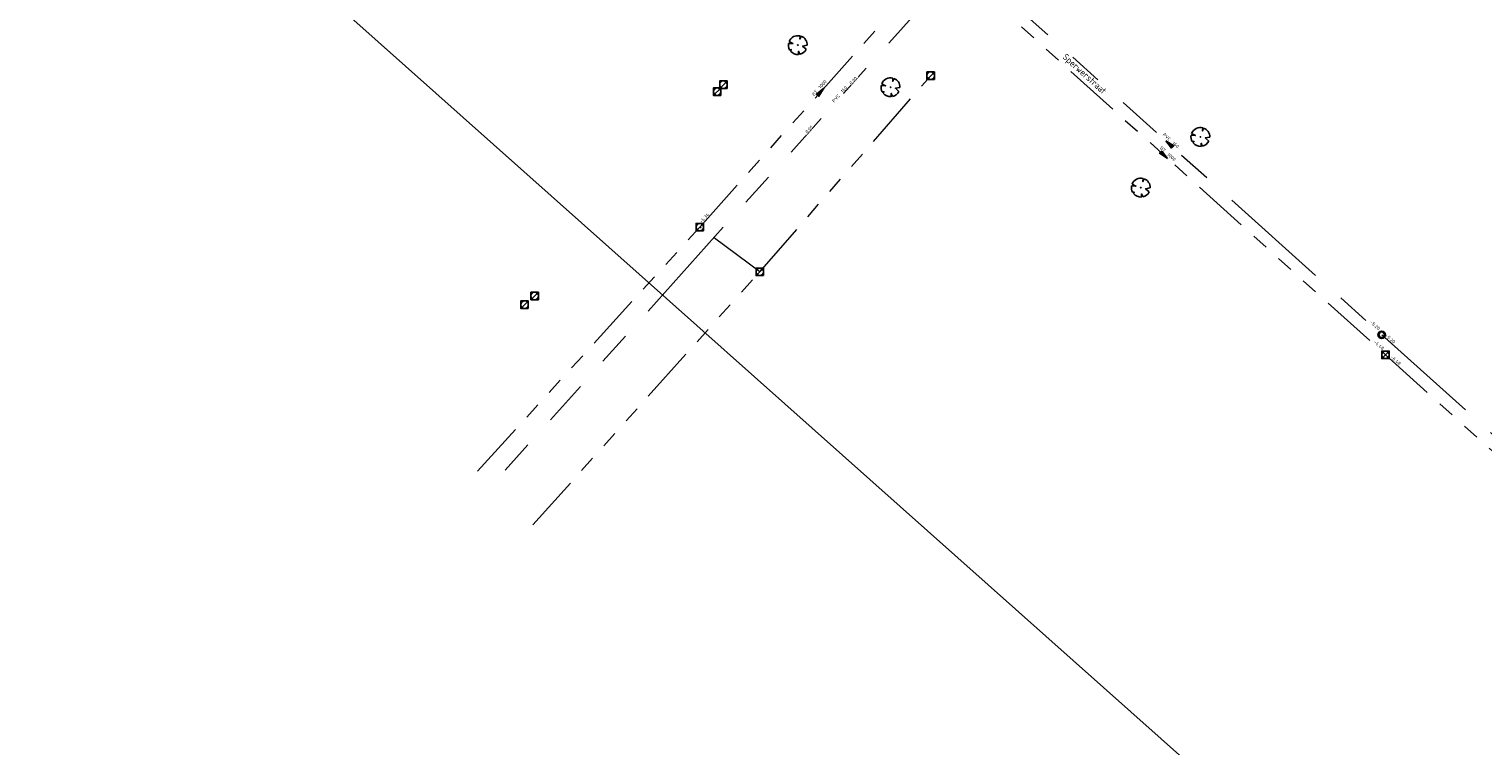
# Model space of a CAD drawing. Header units: metres. Extents: x 113080 to 114329, y 482672 to 483852.
# Tile 3 of 55: x 113272 to 113427, y 483214 to 483290. Entities that reach past the tile are written whole.
import ezdxf
from ezdxf.enums import TextEntityAlignment as Align

# ---------------------------------------------------------------- set-up
doc = ezdxf.new("R2010")
doc.units = ezdxf.units.M
doc.linetypes.add('RI-DRAINAGE', pattern=[19.2, 6, -1.8, 1.8, -1.8, 2.4, -1.8, 1.8, -1.8])
doc.linetypes.add('RI-GWA', pattern=[18.45, 6, -1.8, 1.75, -1.8, 1.75, -1.8, 1.75, -1.8])
doc.layers.get('Defpoints').update_dxf_attribs({"color": 11})
for name, color, linetype, lineweight in [('B-WE-GR-BOOM-S', 252, 'Continuous', 25), ('B-WE-OG-TOPOGRAFIE_STRAATNAAM-T35', 7, 'Continuous', 35), ('B-WE-RI-DRAINAGE_DRAIN-G', 252, 'RI-DRAINAGE', 18), ('B-WE-RI-DRAINAGE_PUT-S', 252, 'Continuous', 25), ('B-WE-RI-GWA_RIOOLPUT_INSPECTIEPUT-S', 252, 'Continuous', 25), ('B-WE-RI-GWA_STROOMRICHTING-S', 252, 'Continuous', 25), ('B-WE-RI-GWA_TRANSPORTLEIDING-G', 252, 'RI-GWA', 18), ('B-WE-RI-OFG_DRAINAGE_STROOMRICHTING-S', 252, 'Continuous', 25), ('X-XX-AL-WIPEOUT_IN_BLOCK-A', 193, 'Continuous', 25)]:
    doc.layers.add(name, color=color, linetype=linetype, lineweight=lineweight)
doc.styles.add('NLCS-ISO', font='NLCS-ISO.ttf')
doc.styles.add('NLCS-ISO-M200-T35', font='NLCS-ISO.ttf', dxfattribs={"height": 0.7})

# ---------------------------------------------------------------- blocks, each defined once
blk = doc.blocks.new('*U24')
for points in [[(-138.05, 2.62), (-143.65, 2.62), (-143.65, 0.62), (-138.05, 0.62)], [(4.68, 3.12), (4.68, 1.12), (0, 1.12), (-5.18, 1.12), (-5.18, 3.12), (0, 3.12)], [(143.1, 2.62), (148.7, 2.62), (148.7, 0.62), (143.1, 0.62)]]:
    blk.add_wipeout(points).dxf.layer = 'X-XX-AL-WIPEOUT_IN_BLOCK-A'
at = {"ltscale": 0.1}
blk.add_hatch(color=256, dxfattribs=at).paths.add_polyline_path([(-2.5, 0), (2.5, -0.83), (2.5, 0.83)])
at = {"ltscale": 0.1, "flags": 128}
blk.add_lwpolyline([(-2.5, 0), (2.5, -0.83), (2.5, 0.83)], close=True, dxfattribs=at)
at = {"ltscale": 0.1, "style": 'NLCS-ISO'}
for tag, p in [('BOBL', (-137.97, 0)), ('MAT', (-1, 0.5))]:
    blk.add_attdef(tag, text='', height=1.8, dxfattribs=at).set_placement(p, align=Align.BOTTOM_RIGHT)
for tag, p in [('DIA', (1, 0.5)), ('BOBR', (143.2, 0))]:
    blk.add_attdef(tag, text='', height=1.8, dxfattribs=at).set_placement(p, align=Align.BOTTOM_LEFT)
blk.add_attdef('JVA', text='', height=1.8, dxfattribs=at).set_placement((0, -1), align=Align.TOP_CENTER)
blk = doc.blocks.new('SRI-DRAIN_PUT-SO')
at = {"lineweight": -3}
for radius in [2, 1.5]:
    blk.add_circle((0, 0), radius, dxfattribs=at)
blk = doc.blocks.new('*U28')
at = {"ltscale": 0.1, "style": 'NLCS-ISO'}
blk.add_attdef('JVA', text='', height=1.8, dxfattribs=at).set_placement((0, -1), align=Align.TOP_CENTER)
for points in [[(-141.74, 2.62), (-147.34, 2.62), (-147.34, 0.62), (-141.74, 0.62)], [(126.18, 2.62), (131.78, 2.62), (131.78, 0.62), (126.18, 0.62)]]:
    blk.add_wipeout(points).dxf.layer = 'X-XX-AL-WIPEOUT_IN_BLOCK-A'
blk.add_attdef('BOBL', text='', height=1.8, dxfattribs=at).set_placement((-141.66, 0), align=Align.BOTTOM_RIGHT)
blk.add_attdef('BOBR', text='', height=1.8, dxfattribs=at).set_placement((126.28, 0), align=Align.BOTTOM_LEFT)
blk.add_wipeout([(4.68, 3.12), (4.68, 1.12), (0, 1.12), (-4.68, 1.12), (-4.68, 3.12), (0, 3.12)]).dxf.layer = 'X-XX-AL-WIPEOUT_IN_BLOCK-A'
blk.add_attdef('MAT', text='', height=1.8, dxfattribs=at).set_placement((-1, 0.5), align=Align.BOTTOM_RIGHT)
blk.add_attdef('DIA', text='', height=1.8, dxfattribs=at).set_placement((1, 0.5), align=Align.BOTTOM_LEFT)
blk = doc.blocks.new('*U40')
at = {"ltscale": 0.1, "style": 'NLCS-ISO'}
blk.add_attdef('JVA', text='', height=1.8, dxfattribs=at).set_placement((0, -1), align=Align.TOP_CENTER)
for points in [[(-23.1, 2.62), (-28.7, 2.62), (-28.7, 0.62), (-23.1, 0.62)], [(7.25, 2.62), (12.85, 2.62), (12.85, 0.62), (7.25, 0.62)]]:
    blk.add_wipeout(points).dxf.layer = 'X-XX-AL-WIPEOUT_IN_BLOCK-A'
blk.add_attdef('BOBL', text='', height=1.8, dxfattribs=at).set_placement((-23.02, 0), align=Align.BOTTOM_RIGHT)
blk.add_wipeout([(4.68, 3.12), (4.68, 1.12), (0, 1.12), (-4.68, 1.12), (-4.68, 3.12), (0, 3.12)]).dxf.layer = 'X-XX-AL-WIPEOUT_IN_BLOCK-A'
blk.add_attdef('MAT', text='', height=1.8, dxfattribs=at).set_placement((-1, 0.5), align=Align.BOTTOM_RIGHT)
for tag, p in [('DIA', (1, 0.5)), ('BOBR', (7.35, 0))]:
    blk.add_attdef(tag, text='', height=1.8, dxfattribs=at).set_placement(p, align=Align.BOTTOM_LEFT)
blk = doc.blocks.new('B-SRI-PUT_GWA-SO')
blk.add_line((-1.41, -1.41), (1.41, 1.41))
at = {"lineweight": -3, "flags": 128}
blk.add_lwpolyline([(2, -2), (2, 2), (-2, 2), (-2, -2)], close=True, dxfattribs=at)
at = {"lineweight": -3}
blk.add_circle((0, 0), 2, dxfattribs=at)
blk = doc.blocks.new('*U76')
at = {"ltscale": 0.1}
blk.add_hatch(color=256, dxfattribs=at).paths.add_polyline_path([(2.5, 0), (-2.5, -0.83), (-2.5, 0.83)])
at = {"ltscale": 0.1, "flags": 128}
blk.add_lwpolyline([(2.5, 0), (-2.5, -0.83), (-2.5, 0.83)], close=True, dxfattribs=at)
at = {"ltscale": 0.1, "style": 'NLCS-ISO'}
for tag, p in [('BOBL', (-150.44, 0)), ('MAT', (-1, 0.5))]:
    blk.add_attdef(tag, text='', height=1.8, dxfattribs=at).set_placement(p, align=Align.BOTTOM_RIGHT)
for tag, p in [('DIA', (1, 0.5)), ('BOBR', (149.65, 0))]:
    blk.add_attdef(tag, text='', height=1.8, dxfattribs=at).set_placement(p, align=Align.BOTTOM_LEFT)
blk.add_attdef('JVA', text='', height=1.8, dxfattribs=at).set_placement((0, -1), align=Align.TOP_CENTER)
blk = doc.blocks.new('*U77')
at = {"ltscale": 0.1}
blk.add_hatch(color=256, dxfattribs=at).paths.add_polyline_path([(2.5, 0), (-2.5, -0.83), (-2.5, 0.83)])
at = {"ltscale": 0.1, "flags": 128}
blk.add_lwpolyline([(2.5, 0), (-2.5, -0.83), (-2.5, 0.83)], close=True, dxfattribs=at)
at = {"ltscale": 0.1, "style": 'NLCS-ISO'}
for tag, p in [('BOBL', (-132.18, 0)), ('MAT', (-1, 0.5))]:
    blk.add_attdef(tag, text='', height=1.8, dxfattribs=at).set_placement(p, align=Align.BOTTOM_RIGHT)
for tag, p in [('DIA', (1, 0.5)), ('BOBR', (133.45, 0))]:
    blk.add_attdef(tag, text='', height=1.8, dxfattribs=at).set_placement(p, align=Align.BOTTOM_LEFT)
blk.add_attdef('JVA', text='', height=1.8, dxfattribs=at).set_placement((0, -1), align=Align.TOP_CENTER)
blk = doc.blocks.new('*U151')
at = {"ltscale": 0.1}
blk.add_hatch(color=256, dxfattribs=at).paths.add_polyline_path([(2.5, 0), (-2.5, -0.83), (-2.5, 0.83)])
at = {"ltscale": 0.1, "flags": 128}
blk.add_lwpolyline([(2.5, 0), (-2.5, -0.83), (-2.5, 0.83)], close=True, dxfattribs=at)
at = {"ltscale": 0.1, "style": 'NLCS-ISO'}
for tag, p in [('BOBL', (-88.48, 0)), ('MAT', (-1, 0.5))]:
    blk.add_attdef(tag, text='', height=1.8, dxfattribs=at).set_placement(p, align=Align.BOTTOM_RIGHT)
for tag, p in [('DIA', (1, 0.5)), ('BOBR', (88.36, 0))]:
    blk.add_attdef(tag, text='', height=1.8, dxfattribs=at).set_placement(p, align=Align.BOTTOM_LEFT)
blk.add_attdef('JVA', text='', height=1.8, dxfattribs=at).set_placement((0, -1), align=Align.TOP_CENTER)
blk = doc.blocks.new('SGR-BOOM_08')
at = {"ltscale": 20, "flags": 128}
for points in [[(-4.95, 0.9), (-2.63, 0.79), (-4.68, 1.86)], [(1.29, 4.87), (1.14, 3.21), (1.73, 4.73)], [(-3.9, -3.19), (-3.5, -2.42), (-4.39, -2.47)], [(0.99, -4.94), (0.42, -3.33), (0.36, -5.02)], [(5.03, -0.13), (2.56, -0.55), (4.49, -2.27)]]:
    blk.add_lwpolyline(points, dxfattribs=at)
blk.add_lwpolyline([(5.03, -0.13, 0.321944), (1.73, 4.73, 0.321944)], format="xyb", dxfattribs=at)
blk.add_circle((0, 0), 0.15)
at = {"ltscale": 20}
for start, end in [(169.74905, 209.43023), (75.18441, 158.29895), (219.26669, 274.10684), (281.36007, 333.20465)]:
    blk.add_arc((0, 0), 5.03, start, end, dxfattribs=at)

msp = doc.modelspace()

# ---------------------------------------------------------------- linework, layer by layer
at = {"layer": 'B-WE-RI-DRAINAGE_DRAIN-G', "ltscale": 2, "flags": 128}
for points in [[(113371.67, 483297.92), (113321.34, 483241.86)], [(113371.67, 483297.92), (113416.19, 483257.88)], [(113416.19, 483257.88), (113458.36, 483219.99)]]:
    msp.add_lwpolyline(points, dxfattribs=at)
at = {"layer": 'B-WE-RI-GWA_TRANSPORTLEIDING-G', "flags": 128}
for points in [[(113343.51, 483269.37), (113369.37, 483298.34)], [(113369.37, 483298.34), (113416.6, 483255.75)], [(113349.9, 483264.6), (113368.12, 483285.52)], [(113319.82, 483243.34), (113343.51, 483269.37)], [(113349.9, 483264.6), (113343.51, 483269.37)], [(113325.71, 483237.59), (113349.9, 483264.6)], [(113416.6, 483255.75), (113458.69, 483217.78)]]:
    msp.add_lwpolyline(points, dxfattribs=at)
at = {"layer": 'Defpoints', "flags": 128}
msp.add_lwpolyline([(113511.79, 483591.39), (113830.43, 483307.45), (113590.65, 483038.38), (113272.02, 483322.31)], close=True, dxfattribs=at)

# ---------------------------------------------------------------- block references
at = {"layer": 'B-WE-GR-BOOM-S', "xscale": 0.2, "yscale": 0.2, "zscale": 0.2}
for p in [(113353.96, 483288.79), (113363.84, 483284.29)]:
    msp.add_blockref('SGR-BOOM_08', p, dxfattribs=at)
at = {"layer": 'B-WE-RI-GWA_RIOOLPUT_INSPECTIEPUT-S', "xscale": 0.2, "yscale": 0.2, "zscale": 0.2}
for p in [(113368.12, 483285.52), (113345.36, 483283.82), (113346.03, 483284.56), (113343.51, 483269.37), (113349.9, 483264.6), (113325.91, 483262.02), (113324.83, 483261.09)]:
    msp.add_blockref('B-SRI-PUT_GWA-SO', p, dxfattribs=at)

# ---------------------------------------------------------------- next in the draw order: block references
at = {"layer": 'B-WE-RI-OFG_DRAINAGE_STROOMRICHTING-S', "xscale": 0.2, "yscale": 0.2, "zscale": 0.2}
for name, p, rotation, values in [('*U24', (113393.54, 483278.25), 318.0327026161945, {'MAT': 'PVC', 'DIA': '160', 'BOBL': '-5.60', 'BOBR': '-5.20'}), ('*U40', (113358.78, 483283.37), 48.08112947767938, {'MAT': 'PVC', 'DIA': '160', 'BOBL': '0.00', 'BOBR': '0.00'})]:
    msp.add_blockref(name, p, dxfattribs=dict(at, rotation=rotation)).add_auto_attribs(values)

# ---------------------------------------------------------------- next in the draw order: block references
at = {"layer": 'B-WE-GR-BOOM-S', "xscale": 0.2, "yscale": 0.2, "zscale": 0.2}
for p in [(113396.87, 483278.99), (113390.52, 483273.58)]:
    msp.add_blockref('SGR-BOOM_08', p, dxfattribs=at)
at = {"layer": 'B-WE-RI-DRAINAGE_PUT-S', "xscale": 0.2, "yscale": 0.2, "zscale": 0.2}
msp.add_blockref('SRI-DRAIN_PUT-SO', (113416.19, 483257.88), dxfattribs=at)
at = {"layer": 'B-WE-RI-GWA_STROOMRICHTING-S', "xscale": 0.2000000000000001, "yscale": 0.2000000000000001, "zscale": 0.2000000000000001, "rotation": 48.24638243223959}
msp.add_blockref('*U151', (113356.41, 483283.82), dxfattribs=at).add_auto_attribs({'MAT': 'BT', 'DIA': '1000', 'BOBL': '-6.34', 'BOBR': '-6.43'})

# ---------------------------------------------------------------- next in the draw order: texts
at = {"layer": 'B-WE-OG-TOPOGRAFIE_STRAATNAAM-T35', "linetype": 'Continuous', "lineweight": 13, "style": 'NLCS-ISO-M200-T35'}
msp.add_text('Sperwerstraat', height=0.7, rotation=318.0013, dxfattribs=at).set_placement((113384.52, 483285.73), align=Align.MIDDLE_CENTER)

# ---------------------------------------------------------------- next in the draw order: block references
at = {"layer": 'B-WE-RI-OFG_DRAINAGE_STROOMRICHTING-S', "xscale": 0.2, "yscale": 0.2, "zscale": 0.2, "rotation": 318.060113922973}
msp.add_blockref('*U28', (113438.44, 483237.89), dxfattribs=at).add_auto_attribs({'MAT': 'PVC', 'DIA': '160', 'BOBL': '-5.20', 'BOBR': '-5.20'})

# ---------------------------------------------------------------- next in the draw order: block references
at = {"layer": 'B-WE-RI-GWA_RIOOLPUT_INSPECTIEPUT-S', "xscale": 0.2, "yscale": 0.2, "zscale": 0.2}
msp.add_blockref('B-SRI-PUT_GWA-SO', (113416.6, 483255.75), dxfattribs=at)
at = {"layer": 'B-WE-RI-GWA_STROOMRICHTING-S', "xscale": 0.2, "yscale": 0.2, "zscale": 0.2}
for name, p, rotation, values in [('*U76', (113393, 483277.03), 317.9572067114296, {'MAT': 'BT', 'DIA': '1000', 'BOBL': '-6.47', 'BOBR': '-6.48'}), ('*U77', (113437.6, 483236.81), 317.9459225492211, {'MAT': 'BT', 'DIA': '1000', 'BOBL': '-6.48', 'BOBR': '-6.49'})]:
    msp.add_blockref(name, p, dxfattribs=dict(at, rotation=rotation)).add_auto_attribs(values)

doc.saveas('drawing.dxf')
